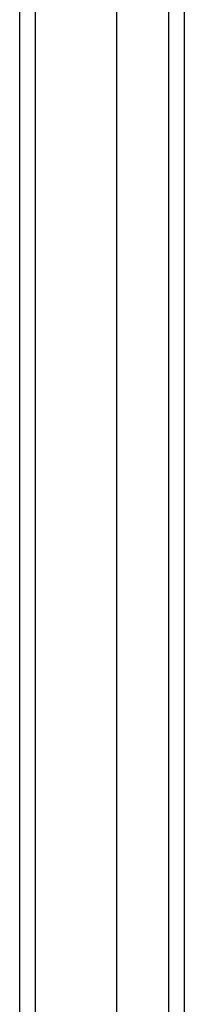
# Model space of a CAD drawing. Header units: inches. Extents: x 2 to 144, y 2 to 93.
# Tile 20 of 56: x 61.883 to 62.749, y 50.415 to 55.588. Entities that reach past the tile are written whole.
import ezdxf

# ---------------------------------------------------------------- set-up
doc = ezdxf.new("R2010")
doc.units = ezdxf.units.IN
doc.header["$LTSCALE"] = 8.616264
doc.header["$MEASUREMENT"] = 0
doc.layers.add('Visible Edges(ANSI)', color=7, linetype='Continuous', lineweight=25)
doc.layers.add('Visible Tangent Edges(ANSI)', color=7, linetype='Continuous', lineweight=25)

msp = doc.modelspace()

# ---------------------------------------------------------------- linework, layer by layer
at = {"layer": 'Visible Edges(ANSI)'}
for p, q in [((61.8831, 61.0192), (61.8831, 37.1847)), ((62.395, 37.998), (62.395, 60.206)), ((62.7494, 37.998), (62.7494, 60.206))]:
    msp.add_line(p, q, dxfattribs=at)
at = {"layer": 'Visible Tangent Edges(ANSI)'}
for p, q in [((61.9671, 37.1847), (61.9671, 61.0192)), ((62.6654, 60.321), (62.6654, 37.883))]:
    msp.add_line(p, q, dxfattribs=at)

doc.saveas('drawing.dxf')
